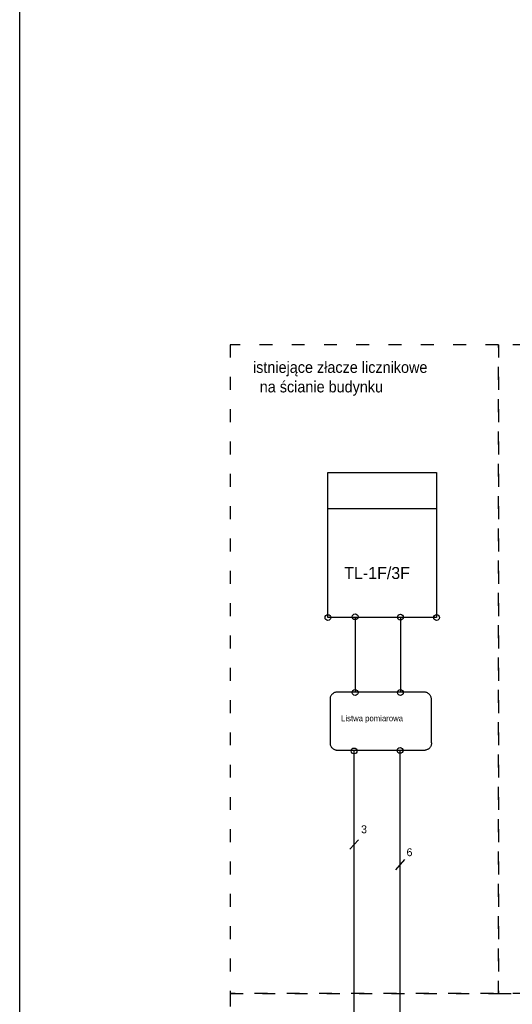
# Model space of a CAD drawing. Header units: millimetres. Extents: x -1249 to 11358, y -460 to 20182.
# Tile 35 of 37: x 10352 to 10444, y 17698 to 17880. Entities that reach past the tile are written whole.
import ezdxf

# ---------------------------------------------------------------- set-up
doc = ezdxf.new("R2010")
doc.units = ezdxf.units.MM
doc.linetypes.add('ACAD_ISO03W100', pattern=[30, 12, -18])
doc.layers.add('RAMKA DRUK', color=6, linetype='Continuous', plot=False)
doc.styles.add('STYLEARIAL', font='txt')

msp = doc.modelspace()

# ---------------------------------------------------------------- linework, layer by layer
for p, q in [((10409.413, 17796.27), (10429.605, 17796.27)), ((10409.413, 17769.348), (10409.413, 17796.27)), ((10429.605, 17796.27), (10429.605, 17769.348)), ((10409.345, 17789.606), (10429.537, 17789.606)), ((10429.605, 17769.348), (10409.413, 17769.348)), ((10414.464, 17769.511), (10414.464, 17755.431)), ((10422.875, 17769.42), (10422.875, 17755.431)), ((10409.807, 17754.299), (10409.8, 17754.167)), ((10409.8, 17754.167), (10409.8, 17746.091)), ((10409.826, 17754.43), (10409.807, 17754.299)), ((10409.858, 17754.558), (10409.826, 17754.43)), ((10409.903, 17754.683), (10409.858, 17754.558)), ((10409.959, 17754.802), (10409.903, 17754.683)), ((10410.027, 17754.915), (10409.959, 17754.802)), ((10410.106, 17755.021), (10410.027, 17754.915)), ((10410.195, 17755.119), (10410.106, 17755.021)), ((10410.293, 17755.208), (10410.195, 17755.119)), ((10410.398, 17755.287), (10410.293, 17755.208)), ((10410.512, 17755.355), (10410.398, 17755.287)), ((10410.632, 17755.411), (10410.512, 17755.355)), ((10410.756, 17755.456), (10410.632, 17755.411)), ((10410.884, 17755.488), (10410.756, 17755.456)), ((10411.015, 17755.507), (10410.884, 17755.488)), ((10411.147, 17755.514), (10411.015, 17755.507)), ((10427.3, 17755.514), (10411.147, 17755.514)), ((10427.432, 17755.507), (10427.3, 17755.514)), ((10427.562, 17755.488), (10427.432, 17755.507)), ((10427.691, 17755.456), (10427.562, 17755.488)), ((10427.815, 17755.411), (10427.691, 17755.456)), ((10427.935, 17755.355), (10427.815, 17755.411)), ((10428.048, 17755.287), (10427.935, 17755.355)), ((10428.154, 17755.208), (10428.048, 17755.287)), ((10428.252, 17755.119), (10428.154, 17755.208)), ((10428.341, 17755.021), (10428.252, 17755.119)), ((10428.419, 17754.915), (10428.341, 17755.021)), ((10428.487, 17754.802), (10428.419, 17754.915)), ((10428.544, 17754.683), (10428.487, 17754.802)), ((10428.588, 17754.558), (10428.544, 17754.683)), ((10428.62, 17754.43), (10428.588, 17754.558)), ((10428.639, 17754.299), (10428.62, 17754.43)), ((10428.646, 17754.167), (10428.639, 17754.299)), ((10428.646, 17746.091), (10428.646, 17754.167)), ((10409.8, 17746.091), (10409.807, 17745.959)), ((10409.807, 17745.959), (10409.826, 17745.828)), ((10409.826, 17745.828), (10409.858, 17745.7)), ((10409.858, 17745.7), (10409.903, 17745.576)), ((10409.903, 17745.576), (10409.959, 17745.456)), ((10409.959, 17745.456), (10410.027, 17745.343)), ((10410.027, 17745.343), (10410.106, 17745.237)), ((10410.106, 17745.237), (10410.195, 17745.139)), ((10410.195, 17745.139), (10410.293, 17745.051)), ((10410.293, 17745.051), (10410.398, 17744.972)), ((10410.398, 17744.972), (10410.512, 17744.904)), ((10410.512, 17744.904), (10410.632, 17744.848)), ((10428.067, 17744.938), (10427.959, 17744.878)), ((10428.168, 17745.009), (10428.067, 17744.938)), ((10428.263, 17745.089), (10428.168, 17745.009)), ((10428.348, 17745.178), (10428.263, 17745.089)), ((10428.425, 17745.275), (10428.348, 17745.178)), ((10428.491, 17745.38), (10428.425, 17745.275)), ((10428.548, 17745.49), (10428.491, 17745.38)), ((10428.592, 17745.605), (10428.548, 17745.49)), ((10428.626, 17745.724), (10428.592, 17745.605)), ((10428.647, 17745.845), (10428.626, 17745.724)), ((10428.657, 17745.969), (10428.647, 17745.845)), ((10428.654, 17746.092), (10428.657, 17745.969)), ((10410.632, 17744.848), (10410.756, 17744.803)), ((10410.756, 17744.803), (10410.884, 17744.77)), ((10410.884, 17744.77), (10410.959, 17744.761)), ((10410.949, 17744.761), (10427.485, 17744.748)), ((10414.258, 17690.33), (10414.258, 17744.58)), ((10427.608, 17744.763), (10427.485, 17744.748)), ((10427.728, 17744.79), (10427.608, 17744.763)), ((10427.846, 17744.827), (10427.728, 17744.79)), ((10427.959, 17744.878), (10427.846, 17744.827)), ((10415.064, 17728.1), (10413.453, 17726.351)), ((10423.642, 17724.411), (10421.981, 17722.521))]:
    msp.add_line(p, q)
at = {"linetype": 'ACAD_ISO03W100', "lineweight": 30, "ltscale": 0.2}
for points in [[(10391.233, 17699.525), (10441.085, 17699.525), (10441.085, 17820.032), (10391.233, 17820.032)], [(10441.085, 17699.525), (10620.155, 17699.525), (10620.155, 17820.032), (10441.085, 17820.032)], [(10620.155, 17699.525), (10391.233, 17699.525), (10391.233, 17613.2), (10620.155, 17613.2)]]:
    msp.add_lwpolyline(points, close=True, dxfattribs=at)
msp.add_lwpolyline([(10483.117, 17688.521), (10483.117, 17695.469), (10422.811, 17695.469), (10422.811, 17744.672)])
for centre in [(10409.413, 17769.348), (10414.464, 17769.511), (10422.875, 17769.42), (10429.605, 17769.348), (10414.464, 17755.431), (10422.875, 17755.431), (10414.258, 17744.58), (10422.811, 17744.672)]:
    msp.add_circle(centre, 0.538)
at = {"layer": 'RAMKA DRUK'}
msp.add_lwpolyline([(10352.125, 17603.139), (10352.125, 17900.139), (10762.125, 17900.139), (10762.125, 17603.139), (10352.125, 17603.139)], dxfattribs=at)

# ---------------------------------------------------------------- texts
at = {"lineweight": 30, "style": 'STYLEARIAL', "width": 0.95}
for s, p in [(' istniejące złacze licznikowe', (10394.737, 17814.792)), ('na ścianie budynku', (10396.742, 17811.169))]:
    msp.add_text(s, height=2.10672, dxfattribs=at).set_placement(p)
at = {"style": 'STYLEARIAL'}
for s, height, p in [('TL-1F/3F', 2.2211, (10412.439, 17776.518)), ('Listwa pomiarowa', 1.07689, (10411.846, 17750.107)), ('3', 1.476, (10415.572, 17729.304)), ('6', 1.476, (10424.021, 17725.04))]:
    msp.add_text(s, height=height, dxfattribs=at).set_placement(p)

doc.saveas('drawing.dxf')
